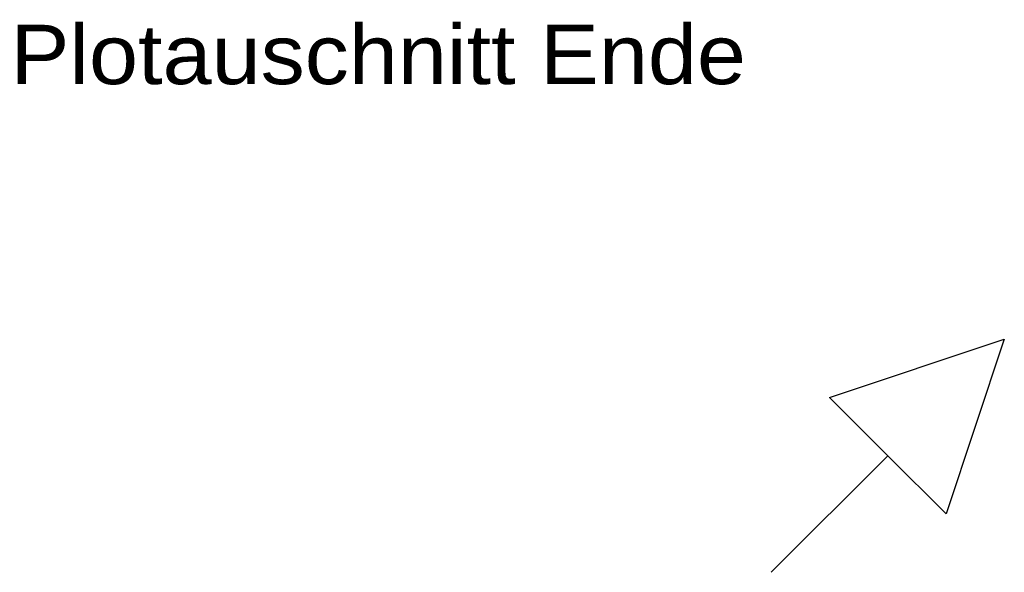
# Model space of a CAD drawing. Extents: x -79.83 to -77.01, y 96.83 to 97.74.
# Tile 1 of 8: x -79.83 to -78.33, y 96.83 to 97.67. Entities that reach past the tile are written whole.
import ezdxf

# ---------------------------------------------------------------- set-up
doc = ezdxf.new("R2010")
doc.units = 0
doc.linetypes.add('KCONTINUOUS', pattern=[0])
doc.layers.add('RAHMEN', color=7, linetype='CONTINUOUS')

msp = doc.modelspace()

# ---------------------------------------------------------------- linework, layer by layer
at = {"layer": 'RAHMEN', "color": 7, "linetype": 'KCONTINUOUS'}
for p, q in [((-78.5987, 97.093), (-78.3336, 97.1814)), ((-78.3336, 97.1814), (-78.422, 96.9163)), ((-78.5104, 97.0046), (-78.5987, 97.093)), ((-78.5104, 97.0046), (-78.6871, 96.8279)), ((-78.6871, 96.8279), (-78.5104, 97.0046)), ((-78.422, 96.9163), (-78.5104, 97.0046))]:
    msp.add_line(p, q, dxfattribs=at)

# ---------------------------------------------------------------- texts
at = {"layer": 'RAHMEN', "color": 7, "width": 1.111111}
msp.add_text('Plotauschnitt Ende', height=0.09, dxfattribs=at).set_placement((-79.8404, 97.568, 61))

doc.saveas('drawing.dxf')
